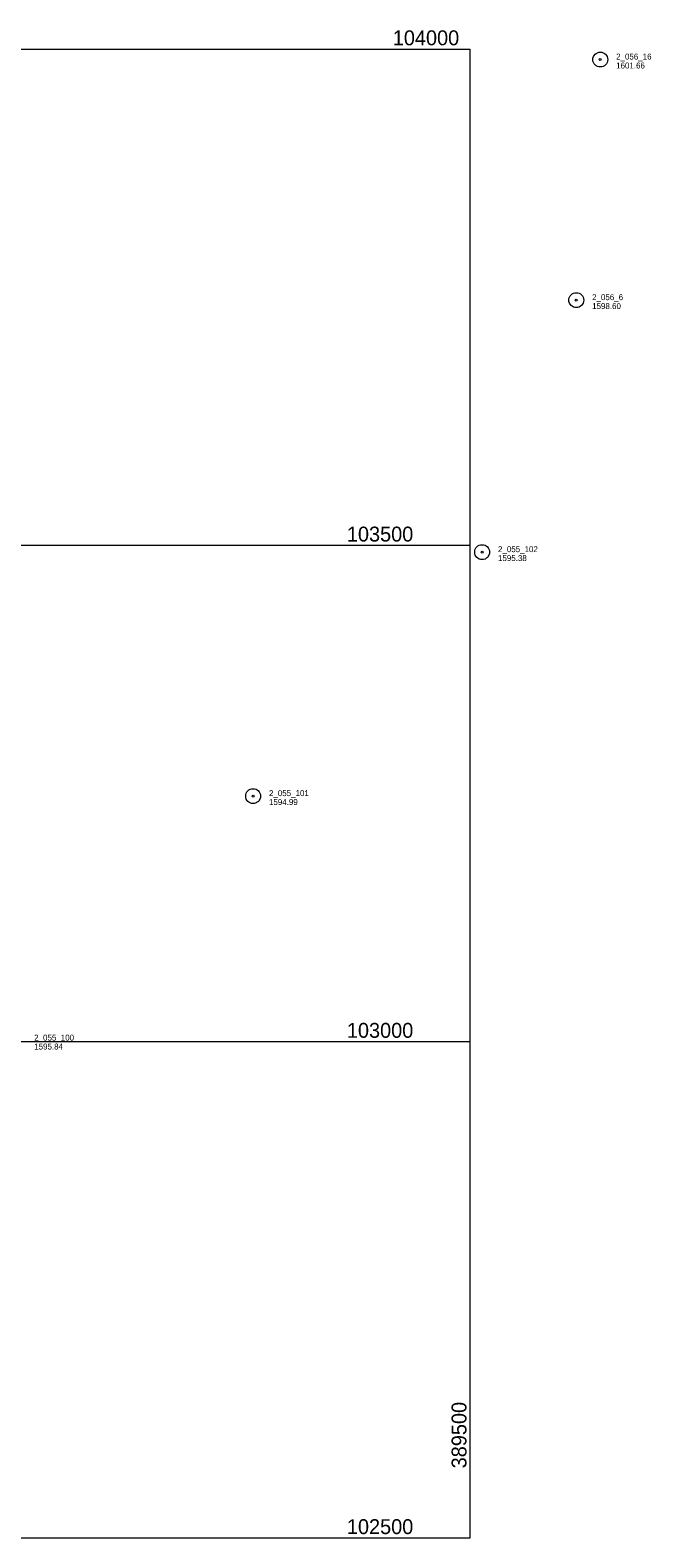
# Model space of a CAD drawing. Header units: feet. Extents: x 388115 to 389683, y 102500 to 104019.
# Tile 6 of 6: x 389056 to 389683, y 102500 to 104019. Entities that reach past the tile are written whole.
import ezdxf
from ezdxf.enums import TextEntityAlignment as Align

# ---------------------------------------------------------------- set-up
doc = ezdxf.new("R2010")
doc.units = ezdxf.units.FT
doc.header["$MEASUREMENT"] = 0
doc.layers.add('E_MAP_GridLines', color=251, linetype='Continuous', lineweight=0)
doc.layers.add('E_MAP_PassPoints', color=40, linetype='Continuous', lineweight=0)
doc.styles.add('Style-IGR_FONT_0', font='IGR_FONT_0.shx')

# ---------------------------------------------------------------- blocks, each defined once
blk = doc.blocks.new('PP')
at = {"layer": 'E_MAP_PassPoints', "color": 40, "linetype": 'Continuous', "lineweight": 0}
for radius in [7.5, 0.96]:
    blk.add_circle((0, 0), radius, dxfattribs=at)

msp = doc.modelspace()

# ---------------------------------------------------------------- linework, layer by layer
at = {"layer": 'E_MAP_GridLines', "color": 161, "linetype": 'Continuous', "lineweight": 0}
for p, q in [((388500, 104000), (389500, 104000)), ((389500, 102500), (389500, 104000)), ((388500, 103500), (389500, 103500)), ((388500, 103000), (389500, 103000)), ((388500, 102500), (389500, 102500))]:
    msp.add_line(p, q, dxfattribs=at)

# ---------------------------------------------------------------- block references
at = {"layer": 'E_MAP_PassPoints', "color": 40, "linetype": 'Continuous', "lineweight": 0}
for p in [(389631.1, 103989.4), (389606.9, 103747), (389512, 103493.1), (389281.1, 103247.3)]:
    msp.add_blockref('PP', p, dxfattribs=at)

# ---------------------------------------------------------------- texts
at = {"layer": 'E_MAP_GridLines', "color": 161, "linetype": 'Continuous', "lineweight": 0, "style": 'Style-IGR_FONT_0'}
msp.add_text('  104000  ', height=15, dxfattribs=at).set_placement((389500, 104003.8), align=Align.RIGHT)
for s, p in [('  103500  ', (389364.5, 103503.8)), ('  103000  ', (389364.5, 103003.8)), ('  102500  ', (389364.5, 102503.8))]:
    msp.add_text(s, height=15, dxfattribs=at).set_placement(p)
msp.add_text('  389500  ', height=15, rotation=90, dxfattribs=at).set_placement((389496.2, 102648.1), align=Align.RIGHT)
at = {"layer": 'E_MAP_PassPoints', "color": 40, "linetype": 'Continuous', "lineweight": 0, "style": 'Style-IGR_FONT_0'}
for s, p in [('2_056_16', (389647.1, 103989.4)), ('1601.66', (389647.1, 103980.4)), ('2_056_6', (389622.9, 103747)), ('1598.60', (389622.9, 103738)), ('2_055_102', (389528, 103493.1)), ('1595.38', (389528, 103484.1)), ('2_055_101', (389297.1, 103247.3)), ('1594.99', (389297.1, 103238.3)), ('2_055_100', (389060.4, 103001)), ('1595.84', (389060.4, 102992))]:
    msp.add_text(s, height=6, dxfattribs=at).set_placement(p)

doc.saveas('drawing.dxf')
